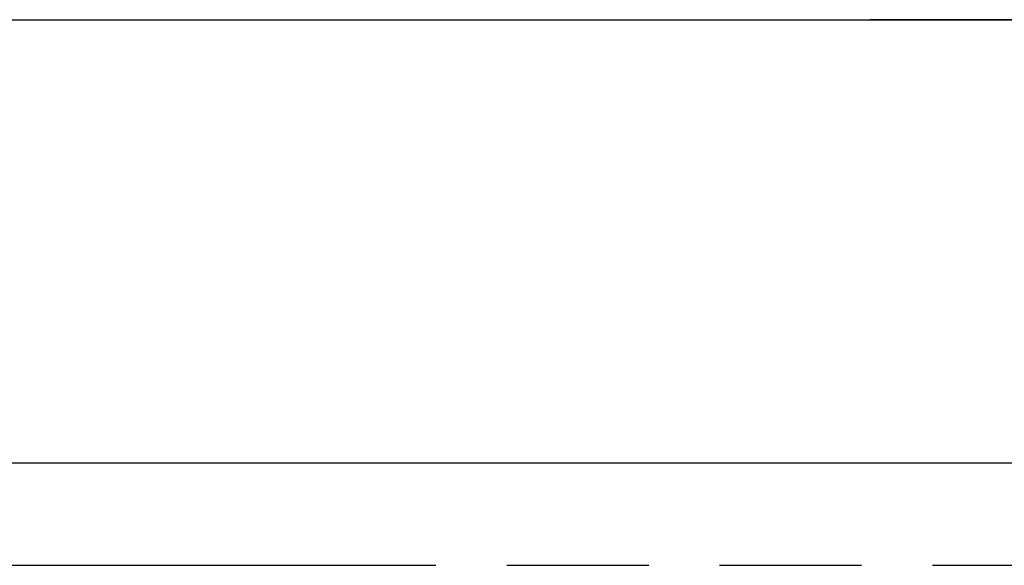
# Model space of a CAD drawing. Extents: x 0 to 2970, y 0 to 2100.
# Tile 3 of 16: x 951 to 1065, y 210 to 273. Entities that reach past the tile are written whole.
import ezdxf

# ---------------------------------------------------------------- set-up
doc = ezdxf.new("R2010")
doc.units = 0
doc.header["$LTSCALE"] = 163.35
doc.linetypes.add('PHANTOM', pattern=[0.8, 0.45, -0.05, 0.1, -0.05, 0.1, -0.05])
doc.layers.add('CRV_Z', color=7, linetype='CONTINUOUS')
doc.layers.add('DTM_CRV', color=7, linetype='CONTINUOUS')

msp = doc.modelspace()

# ---------------------------------------------------------------- linework, layer by layer
at = {"layer": 'CRV_Z', "color": 40, "linetype": 'CONTINUOUS'}
msp.add_line((533.6329, 221.7189), (1733.6329, 221.7189), dxfattribs=at)
at = {"layer": 'CRV_Z', "color": 2, "linetype": 'PHANTOM'}
msp.add_line((533.6329, 209.9189), (1733.6329, 209.9189), dxfattribs=at)
at = {"layer": 'DTM_CRV', "color": 40, "linetype": 'CONTINUOUS'}
msp.add_line((1213.1329, 272.7189), (1054.1329, 272.7189), dxfattribs=at)
at = {"layer": 'DTM_CRV', "color": 2, "linetype": 'CONTINUOUS'}
msp.add_open_spline([(665.3163, 272.7189, 513.0555), (669.4884, 272.7189, 516.422), (675.7466, 272.7189, 521.4718), (684.0909, 272.7189, 528.2048), (690.3491, 272.7189, 533.2545), (695.5643, 272.7189, 537.4626), (699.7364, 272.7189, 540.8291), (702.8656, 272.7189, 543.354), (705.9947, 272.7189, 545.8789), (709.1238, 272.7189, 548.4037), (711.7314, 272.7189, 550.5078), (713.8174, 272.7189, 552.191), (715.382, 272.7189, 553.4535), (716.9465, 272.7189, 554.7159), (718.2503, 272.7189, 555.7679), (719.2934, 272.7189, 556.6096), (720.0757, 272.7189, 557.2408), (720.7276, 272.7189, 557.7668), (721.2491, 272.7189, 558.1876), (721.575, 272.7189, 558.4506), (721.8358, 272.7189, 558.661), (722.0314, 272.7189, 558.8188), (722.1943, 272.7189, 558.9504), (722.3248, 272.7189, 559.0554), (722.406, 272.7189, 559.1216), (722.4717, 272.7189, 559.1734), (722.5349, 272.7189, 559.2291), (722.6315, 272.7189, 559.2713), (722.7433, 272.7189, 559.3283), (722.8937, 272.7189, 559.4021), (723.0813, 272.7189, 559.4951), (723.3818, 272.7189, 559.6434), (723.7572, 272.7189, 559.8291), (724.358, 272.7189, 560.1259), (725.1089, 272.7189, 560.4971), (726.01, 272.7189, 560.9425), (726.9112, 272.7189, 561.3878), (727.8123, 272.7189, 561.8332), (729.0138, 272.7189, 562.427), (730.5157, 272.7189, 563.1693), (732.9187, 272.7189, 564.3569), (735.9225, 272.7189, 565.8415), (739.527, 272.7189, 567.623), (744.3331, 272.7189, 569.9983), (750.3406, 272.7189, 572.9674), (756.3482, 272.7189, 575.9365), (761.1542, 272.7189, 578.3118), (764.7588, 272.7189, 580.0933), (768.3633, 272.7189, 581.8747), (771.9678, 272.7189, 583.6562), (774.9716, 272.7189, 585.1408), (777.3746, 272.7189, 586.3284), (779.1769, 272.7189, 587.2192), (780.9792, 272.7189, 588.1099), (782.4811, 272.7189, 588.8522), (783.6826, 272.7189, 589.446), (784.5837, 272.7189, 589.8914), (785.4848, 272.7189, 590.3367), (786.2358, 272.7189, 590.7079), (786.8365, 272.7189, 591.0048), (787.2871, 272.7189, 591.2275), (787.6626, 272.7189, 591.4131), (787.963, 272.7189, 591.5615), (788.1506, 272.7189, 591.6544), (788.2822, 272.7189, 591.7191), (788.3571, 272.7189, 591.7566), (788.4045, 272.7189, 591.7787), (788.441, 272.7189, 591.7996), (788.4828, 272.7189, 591.8087), (788.5549, 272.7189, 591.8267), (788.6998, 272.7189, 591.8614), (788.9065, 272.7189, 591.9116), (789.1546, 272.7189, 591.9716), (789.4027, 272.7189, 592.0316), (789.7335, 272.7189, 592.1116), (790.3124, 272.7189, 592.2517), (791.1395, 272.7189, 592.4518), (792.4627, 272.7189, 592.7719), (794.1168, 272.7189, 593.1721), (796.1017, 272.7189, 593.6523), (798.0866, 272.7189, 594.1325), (800.0715, 272.7189, 594.6127), (802.718, 272.7189, 595.2529), (806.0261, 272.7189, 596.0532), (811.3192, 272.7189, 597.3338), (817.9354, 272.7189, 598.9344), (824.5517, 272.7189, 600.5351), (829.8448, 272.7189, 601.8156), (833.8145, 272.7189, 602.776), (837.7843, 272.7189, 603.7363), (841.7541, 272.7189, 604.6967), (845.7238, 272.7189, 605.6571), (849.032, 272.7189, 606.4575), (851.6785, 272.7189, 607.0977), (853.6634, 272.7189, 607.5779), (855.6483, 272.7189, 608.0581), (857.3023, 272.7189, 608.4583), (858.4602, 272.7189, 608.7384), (859.1218, 272.7189, 608.8984), (859.618, 272.7189, 609.0185), (860.0316, 272.7189, 609.1185), (860.3624, 272.7189, 609.1986), (860.6105, 272.7189, 609.2586), (860.7966, 272.7189, 609.3035), (860.9206, 272.7189, 609.3337), (860.9827, 272.7189, 609.3483), (861.0446, 272.7189, 609.3649), (861.1287, 272.7189, 609.3611), (861.2332, 272.7189, 609.3652), (861.4008, 272.7189, 609.3669), (861.6101, 272.7189, 609.3706), (861.8614, 272.7189, 609.3744), (862.1964, 272.7189, 609.3797), (862.6152, 272.7189, 609.3863), (863.1177, 272.7189, 609.3942), (863.7878, 272.7189, 609.4047), (864.6253, 272.7189, 609.4179), (865.6304, 272.7189, 609.4337), (866.6354, 272.7189, 609.4494), (867.9755, 272.7189, 609.4705), (869.6506, 272.7189, 609.4968), (871.6607, 272.7189, 609.5284), (873.6709, 272.7189, 609.56), (875.681, 272.7189, 609.5915), (878.3611, 272.7189, 609.6337), (881.7113, 272.7189, 609.6863), (885.7316, 272.7189, 609.7494), (891.0919, 272.7189, 609.8336), (897.7923, 272.7189, 609.9389), (904.4927, 272.7189, 610.0442), (909.853, 272.7189, 610.1284), (913.8732, 272.7189, 610.1915), (917.2234, 272.7189, 610.2441), (919.9036, 272.7189, 610.2863), (921.9137, 272.7189, 610.3178), (923.9238, 272.7189, 610.3494), (925.9339, 272.7189, 610.381), (927.609, 272.7189, 610.4073), (928.9491, 272.7189, 610.4284), (929.9542, 272.7189, 610.4441), (930.9592, 272.7189, 610.4599), (931.7968, 272.7189, 610.4731), (932.4668, 272.7189, 610.4836), (932.9694, 272.7189, 610.4915), (933.3881, 272.7189, 610.4981), (933.7231, 272.7189, 610.5033), (933.9744, 272.7189, 610.5074), (934.1838, 272.7189, 610.5102), (934.3514, 272.7189, 610.5138), (934.4558, 272.7189, 610.513), (934.5401, 272.7189, 610.5193), (934.6014, 272.7189, 610.5051), (934.663, 272.7189, 610.4927), (934.786, 272.7189, 610.4671), (934.9706, 272.7189, 610.429), (935.2167, 272.7189, 610.378), (935.5448, 272.7189, 610.3101), (935.9549, 272.7189, 610.2251), (936.447, 272.7189, 610.1232), (937.1032, 272.7189, 609.9873), (938.2516, 272.7189, 609.7495), (939.8921, 272.7189, 609.4098), (941.8607, 272.7189, 609.0021), (943.8293, 272.7189, 608.5944), (946.4541, 272.7189, 608.0508), (949.7351, 272.7189, 607.3714), (953.6723, 272.7189, 606.556), (957.6094, 272.7189, 605.7407), (961.5466, 272.7189, 604.9253), (965.4838, 272.7189, 604.11), (970.7334, 272.7189, 603.0228), (977.2954, 272.7189, 601.6639), (983.8574, 272.7189, 600.305), (989.107, 272.7189, 599.2178), (992.388, 272.7189, 598.5384), (995.0128, 272.7189, 597.9948), (996.9814, 272.7189, 597.5871), (998.95, 272.7189, 597.1795), (1000.9186, 272.7189, 596.7718), (1002.5591, 272.7189, 596.4321), (1003.8715, 272.7189, 596.1603), (1004.6917, 272.7189, 595.9904), (1005.2659, 272.7189, 595.8715), (1005.594, 272.7189, 595.8036), (1005.8401, 272.7189, 595.7526), (1006.0862, 272.7189, 595.7017), (1006.2912, 272.7189, 595.659), (1006.4348, 272.7189, 595.6297), (1006.5064, 272.7189, 595.6142), (1006.5477, 272.7189, 595.6067), (1006.5858, 272.7189, 595.5866), (1006.6345, 272.7189, 595.5659), (1006.7119, 272.7189, 595.5302), (1006.8476, 272.7189, 595.469), (1007.0413, 272.7189, 595.381), (1007.3513, 272.7189, 595.2404), (1007.7387, 272.7189, 595.0647), (1008.2036, 272.7189, 594.8538), (1008.8236, 272.7189, 594.5726), (1009.5984, 272.7189, 594.221), (1010.5283, 272.7189, 593.7992), (1011.4582, 272.7189, 593.3774), (1012.698, 272.7189, 592.815), (1014.2478, 272.7189, 592.112), (1016.1076, 272.7189, 591.2684), (1017.9673, 272.7189, 590.4248), (1020.447, 272.7189, 589.2999), (1023.5466, 272.7189, 587.8939), (1027.2661, 272.7189, 586.2067), (1030.9856, 272.7189, 584.5194), (1034.7051, 272.7189, 582.8322), (1039.6644, 272.7189, 580.5825), (1045.8635, 272.7189, 577.7705), (1052.0627, 272.7189, 574.9584), (1057.022, 272.7189, 572.7088), (1060.7415, 272.7189, 571.0215), (1063.8411, 272.7189, 569.6155), (1066.3208, 272.7189, 568.4907), (1067.8706, 272.7189, 567.7876), (1069.1104, 272.7189, 567.2252), (1070.0403, 272.7189, 566.8034), (1070.9702, 272.7189, 566.3816), (1071.9, 272.7189, 565.9598), (1072.6749, 272.7189, 565.6083), (1073.2948, 272.7189, 565.3271), (1073.6823, 272.7189, 565.1513), (1073.9923, 272.7189, 565.0108), (1074.1859, 272.7189, 564.9227), (1074.3411, 272.7189, 564.8528), (1074.4565, 272.7189, 564.7987), (1074.5561, 272.7189, 564.7591), (1074.6214, 272.7189, 564.705), (1074.6892, 272.7189, 564.6547), (1074.7731, 272.7189, 564.5906), (1074.9078, 272.7189, 564.4888), (1075.076, 272.7189, 564.3612), (1075.278, 272.7189, 564.2082), (1075.5472, 272.7189, 564.0042), (1075.8837, 272.7189, 563.7492), (1076.4222, 272.7189, 563.3412), (1077.0952, 272.7189, 562.8312), (1077.9029, 272.7189, 562.2193), (1078.9798, 272.7189, 561.4033), (1080.326, 272.7189, 560.3833), (1081.9413, 272.7189, 559.1593), (1083.5567, 272.7189, 557.9354), (1085.7105, 272.7189, 556.3034), (1088.4028, 272.7189, 554.2635), (1091.6335, 272.7189, 551.8155), (1094.8642, 272.7189, 549.3676), (1098.095, 272.7189, 546.9197), (1102.4026, 272.7189, 543.6558), (1107.7871, 272.7189, 539.5759), (1114.2486, 272.7189, 534.68), (1120.71, 272.7189, 529.7841), (1127.1715, 272.7189, 524.8882), (1131.4791, 272.7189, 521.6243), (1133.6329, 272.7189, 519.9924)], degree=3, knots=[0, 0, 0, 0, 0.03125, 0.046875, 0.0625, 0.078125, 0.0859375, 0.09375, 0.1015625, 0.109375, 0.1171875, 0.12109375, 0.125, 0.12890625, 0.1328125, 0.13476562, 0.13671875, 0.13867188, 0.13964844, 0.140625, 0.14111328, 0.14160156, 0.14208984, 0.14233398, 0.14257812, 0.1427002, 0.14282227, 0.14306641, 0.14331055, 0.14355469, 0.14404297, 0.14453125, 0.14550781, 0.14648438, 0.1484375, 0.15039062, 0.15234375, 0.15429688, 0.15625, 0.16015625, 0.1640625, 0.171875, 0.1796875, 0.1875, 0.203125, 0.21875, 0.2265625, 0.234375, 0.2421875, 0.25, 0.2578125, 0.26171875, 0.265625, 0.26953125, 0.2734375, 0.27539062, 0.27734375, 0.27929688, 0.28125, 0.28222656, 0.28320312, 0.28417969, 0.28466797, 0.28515625, 0.28540039, 0.28552246, 0.28564453, 0.28570557, 0.2857666, 0.28588867, 0.28613281, 0.28662109, 0.28710938, 0.28759766, 0.28808594, 0.2890625, 0.29101562, 0.29296875, 0.296875, 0.30078125, 0.3046875, 0.30859375, 0.3125, 0.3203125, 0.328125, 0.34375, 0.359375, 0.3671875, 0.375, 0.3828125, 0.390625, 0.3984375, 0.40625, 0.41015625, 0.4140625, 0.41796875, 0.421875, 0.42382812, 0.42480469, 0.42578125, 0.42675781, 0.42724609, 0.42773438, 0.42822266, 0.42834473, 0.4284668, 0.42858887, 0.42871094, 0.42895508, 0.42919922, 0.4296875, 0.43017578, 0.43066406, 0.43164062, 0.43261719, 0.43359375, 0.43554688, 0.4375, 0.43945312, 0.44140625, 0.4453125, 0.44921875, 0.453125, 0.45703125, 0.4609375, 0.46875, 0.4765625, 0.484375, 0.5, 0.515625, 0.5234375, 0.53125, 0.5390625, 0.54296875, 0.546875, 0.55078125, 0.5546875, 0.55859375, 0.56054688, 0.5625, 0.56445312, 0.56640625, 0.56738281, 0.56835938, 0.56933594, 0.56982422, 0.5703125, 0.57080078, 0.57104492, 0.57128906, 0.57141113, 0.5715332, 0.57165527, 0.57177734, 0.57226562, 0.57275391, 0.57324219, 0.57421875, 0.57519531, 0.57617188, 0.578125, 0.58203125, 0.5859375, 0.58984375, 0.59375, 0.6015625, 0.609375, 0.6171875, 0.625, 0.6328125, 0.640625, 0.65625, 0.671875, 0.6796875, 0.6875, 0.69140625, 0.6953125, 0.69921875, 0.703125, 0.70703125, 0.70898438, 0.7109375, 0.71191406, 0.71240234, 0.71289062, 0.71337891, 0.71386719, 0.71411133, 0.7142334, 0.71429443, 0.71435547, 0.71447754, 0.71459961, 0.71484375, 0.71533203, 0.71582031, 0.71679688, 0.71777344, 0.71875, 0.72070312, 0.72265625, 0.72460938, 0.7265625, 0.73046875, 0.734375, 0.73828125, 0.7421875, 0.75, 0.7578125, 0.765625, 0.7734375, 0.78125, 0.796875, 0.8125, 0.8203125, 0.828125, 0.8359375, 0.83984375, 0.84375, 0.84570312, 0.84765625, 0.84960938, 0.8515625, 0.85351562, 0.85449219, 0.85546875, 0.85595703, 0.85644531, 0.85668945, 0.85693359, 0.85717773, 0.8572998, 0.85742188, 0.85766602, 0.85791016, 0.85839844, 0.85888672, 0.859375, 0.86035156, 0.86132812, 0.86328125, 0.86523438, 0.8671875, 0.87109375, 0.875, 0.87890625, 0.8828125, 0.890625, 0.8984375, 0.90625, 0.9140625, 0.921875, 0.9375, 0.953125, 0.96875, 0.984375, 1, 1, 1, 1], dxfattribs=at)
at = {"layer": 'DTM_CRV', "color": 40, "linetype": 'CONTINUOUS'}
for points, knots in [([(1054.1329, 272.7189, -12.0031), (1054.052, 272.7189, -11.9951), (1053.8902, 272.7189, -11.9792), (1053.6473, 272.7189, -11.9556), (1053.4451, 272.7189, -11.9352), (1053.3033, 272.7189, -11.9222), (1053.2226, 272.7189, -11.9129), (1053.1611, 272.7189, -11.9112), (1053.1036, 272.7189, -11.8893), (1053.0254, 272.7189, -11.8672), (1052.8894, 272.7189, -11.8252), (1052.6946, 272.7189, -11.7671), (1052.5002, 272.7189, -11.7077), (1052.3636, 272.7189, -11.6674), (1052.2863, 272.7189, -11.6426), (1052.2263, 272.7189, -11.629), (1052.1741, 272.7189, -11.5963), (1052.1017, 272.7189, -11.5595), (1051.9764, 272.7189, -11.4918), (1051.7967, 272.7189, -11.397), (1051.6175, 272.7189, -11.3009), (1051.4914, 272.7189, -11.2349), (1051.4203, 272.7189, -11.1955), (1051.3643, 272.7189, -11.1707), (1051.3184, 272.7189, -11.1275), (1051.2536, 272.7189, -11.0764), (1051.142, 272.7189, -10.9838), (1050.9815, 272.7189, -10.8533), (1050.8219, 272.7189, -10.7218), (1050.7091, 272.7189, -10.6307), (1050.6461, 272.7189, -10.5773), (1050.5947, 272.7189, -10.5408), (1050.5594, 272.7189, -10.4909), (1050.5067, 272.7189, -10.429), (1050.4171, 272.7189, -10.3184), (1050.2875, 272.7189, -10.1617), (1050.159, 272.7189, -10.0043), (1050.0679, 272.7189, -9.8948), (1050.0175, 272.7189, -9.8312), (1049.9752, 272.7189, -9.7864), (1049.9499, 272.7189, -9.7303), (1049.9103, 272.7189, -9.6594), (1049.8438, 272.7189, -9.5335), (1049.7472, 272.7189, -9.3547), (1049.6517, 272.7189, -9.1752), (1049.5837, 272.7189, -9.0501), (1049.5465, 272.7189, -8.9779), (1049.5137, 272.7189, -8.9259), (1049.4999, 272.7189, -8.8659), (1049.4748, 272.7189, -8.7886), (1049.434, 272.7189, -8.6522), (1049.374, 272.7189, -8.458), (1049.3152, 272.7189, -8.2634), (1049.2727, 272.7189, -8.1276), (1049.2503, 272.7189, -8.0494), (1049.2282, 272.7189, -7.9923), (1049.2263, 272.7189, -7.9293), (1049.2167, 272.7189, -7.8474), (1049.2032, 272.7189, -7.703), (1049.1821, 272.7189, -7.4972), (1049.1576, 272.7189, -7.2501), (1049.1412, 272.7189, -7.0854), (1049.1329, 272.7189, -7.0031)], [0, 0, 0, 0, 0.03125, 0.0625, 0.09375, 0.109375, 0.1171875, 0.125, 0.1328125, 0.140625, 0.15625, 0.1875, 0.21875, 0.234375, 0.2421875, 0.25, 0.2578125, 0.265625, 0.28125, 0.3125, 0.34375, 0.359375, 0.3671875, 0.375, 0.3828125, 0.390625, 0.40625, 0.4375, 0.46875, 0.484375, 0.4921875, 0.5, 0.5078125, 0.515625, 0.53125, 0.5625, 0.59375, 0.609375, 0.6171875, 0.625, 0.6328125, 0.640625, 0.65625, 0.6875, 0.71875, 0.734375, 0.7421875, 0.75, 0.7578125, 0.765625, 0.78125, 0.8125, 0.84375, 0.859375, 0.8671875, 0.875, 0.8828125, 0.890625, 0.90625, 0.9375, 0.96875, 1, 1, 1, 1]), ([(1049.1329, 272.7189, 177.9969), (1049.1409, 272.7189, 178.0779), (1049.1568, 272.7189, 178.2397), (1049.1804, 272.7189, 178.4826), (1049.2008, 272.7189, 178.6848), (1049.2138, 272.7189, 178.8266), (1049.2231, 272.7189, 178.9072), (1049.2248, 272.7189, 178.9688), (1049.2467, 272.7189, 179.0263), (1049.2688, 272.7189, 179.1044), (1049.3108, 272.7189, 179.2405), (1049.3689, 272.7189, 179.4353), (1049.4283, 272.7189, 179.6297), (1049.4686, 272.7189, 179.7663), (1049.4934, 272.7189, 179.8436), (1049.507, 272.7189, 179.9036), (1049.5397, 272.7189, 179.9558), (1049.5765, 272.7189, 180.0281), (1049.6442, 272.7189, 180.1534), (1049.739, 272.7189, 180.3332), (1049.8351, 272.7189, 180.5124), (1049.9011, 272.7189, 180.6385), (1049.9405, 272.7189, 180.7096), (1049.9653, 272.7189, 180.7656), (1050.0085, 272.7189, 180.8115), (1050.0596, 272.7189, 180.8762), (1050.1522, 272.7189, 180.9879), (1050.2827, 272.7189, 181.1483), (1050.4142, 272.7189, 181.308), (1050.5053, 272.7189, 181.4208), (1050.5587, 272.7189, 181.4837), (1050.5952, 272.7189, 181.5352), (1050.6451, 272.7189, 181.5705), (1050.707, 272.7189, 181.6232), (1050.8176, 272.7189, 181.7128), (1050.9743, 272.7189, 181.8424), (1051.1317, 272.7189, 181.9709), (1051.2412, 272.7189, 182.062), (1051.3048, 272.7189, 182.1124), (1051.3496, 272.7189, 182.1547), (1051.4057, 272.7189, 182.1799), (1051.4766, 272.7189, 182.2195), (1051.6025, 272.7189, 182.286), (1051.7813, 272.7189, 182.3827), (1051.9608, 272.7189, 182.4781), (1052.0859, 272.7189, 182.5462), (1052.1581, 272.7189, 182.5833), (1052.2101, 272.7189, 182.6162), (1052.2701, 272.7189, 182.63), (1052.3474, 272.7189, 182.6551), (1052.4838, 272.7189, 182.6959), (1052.678, 272.7189, 182.7559), (1052.8726, 272.7189, 182.8147), (1053.0084, 272.7189, 182.8572), (1053.0866, 272.7189, 182.8796), (1053.1437, 272.7189, 182.9017), (1053.2067, 272.7189, 182.9036), (1053.2886, 272.7189, 182.9132), (1053.433, 272.7189, 182.9267), (1053.6388, 272.7189, 182.9477), (1053.8859, 272.7189, 182.9722), (1054.0506, 272.7189, 182.9887), (1054.1329, 272.7189, 182.9969)], [0, 0, 0, 0, 0.03125, 0.0625, 0.09375, 0.109375, 0.1171875, 0.125, 0.1328125, 0.140625, 0.15625, 0.1875, 0.21875, 0.234375, 0.2421875, 0.25, 0.2578125, 0.265625, 0.28125, 0.3125, 0.34375, 0.359375, 0.3671875, 0.375, 0.3828125, 0.390625, 0.40625, 0.4375, 0.46875, 0.484375, 0.4921875, 0.5, 0.5078125, 0.515625, 0.53125, 0.5625, 0.59375, 0.609375, 0.6171875, 0.625, 0.6328125, 0.640625, 0.65625, 0.6875, 0.71875, 0.734375, 0.7421875, 0.75, 0.7578125, 0.765625, 0.78125, 0.8125, 0.84375, 0.859375, 0.8671875, 0.875, 0.8828125, 0.890625, 0.90625, 0.9375, 0.96875, 1, 1, 1, 1]), ([(1058.6329, 272.7189, -2.0031), (1058.552, 272.7189, -1.9951), (1058.3902, 272.7189, -1.9792), (1058.1473, 272.7189, -1.9556), (1057.9451, 272.7189, -1.9352), (1057.8033, 272.7189, -1.9222), (1057.7226, 272.7189, -1.9129), (1057.6611, 272.7189, -1.9112), (1057.6036, 272.7189, -1.8893), (1057.5254, 272.7189, -1.8672), (1057.3894, 272.7189, -1.8252), (1057.1946, 272.7189, -1.7671), (1057.0002, 272.7189, -1.7077), (1056.8636, 272.7189, -1.6674), (1056.7863, 272.7189, -1.6426), (1056.7263, 272.7189, -1.629), (1056.6741, 272.7189, -1.5963), (1056.6017, 272.7189, -1.5595), (1056.4764, 272.7189, -1.4918), (1056.2967, 272.7189, -1.397), (1056.1175, 272.7189, -1.3009), (1055.9914, 272.7189, -1.2349), (1055.9203, 272.7189, -1.1955), (1055.8643, 272.7189, -1.1707), (1055.8184, 272.7189, -1.1275), (1055.7536, 272.7189, -1.0764), (1055.642, 272.7189, -0.9838), (1055.4815, 272.7189, -0.8533), (1055.3219, 272.7189, -0.7218), (1055.2091, 272.7189, -0.6307), (1055.1461, 272.7189, -0.5773), (1055.0947, 272.7189, -0.5408), (1055.0594, 272.7189, -0.4909), (1055.0067, 272.7189, -0.429), (1054.9171, 272.7189, -0.3184), (1054.7875, 272.7189, -0.1617), (1054.659, 272.7189, -0.0043), (1054.5679, 272.7189, 0.1052), (1054.5175, 272.7189, 0.1688), (1054.4752, 272.7189, 0.2136), (1054.4499, 272.7189, 0.2697), (1054.4103, 272.7189, 0.3406), (1054.3438, 272.7189, 0.4665), (1054.2472, 272.7189, 0.6453), (1054.1517, 272.7189, 0.8248), (1054.0837, 272.7189, 0.9499), (1054.0465, 272.7189, 1.0221), (1054.0137, 272.7189, 1.0741), (1053.9999, 272.7189, 1.1341), (1053.9748, 272.7189, 1.2114), (1053.934, 272.7189, 1.3478), (1053.874, 272.7189, 1.542), (1053.8152, 272.7189, 1.7366), (1053.7727, 272.7189, 1.8724), (1053.7503, 272.7189, 1.9506), (1053.7282, 272.7189, 2.0077), (1053.7263, 272.7189, 2.0707), (1053.7167, 272.7189, 2.1526), (1053.7032, 272.7189, 2.297), (1053.682, 272.7189, 2.5028), (1053.6621, 272.7189, 2.7087), (1053.6468, 272.7189, 2.8529), (1053.64, 272.7189, 2.9351), (1053.6295, 272.7189, 2.9972), (1053.6398, 272.7189, 3.0576), (1053.6463, 272.7189, 3.1386), (1053.6611, 272.7189, 3.2802), (1053.6803, 272.7189, 3.4826), (1053.7008, 272.7189, 3.6848), (1053.7138, 272.7189, 3.8266), (1053.7231, 272.7189, 3.9072), (1053.7248, 272.7189, 3.9688), (1053.7467, 272.7189, 4.0263), (1053.7688, 272.7189, 4.1044), (1053.8108, 272.7189, 4.2405), (1053.8689, 272.7189, 4.4353), (1053.9283, 272.7189, 4.6297), (1053.9686, 272.7189, 4.7663), (1053.9934, 272.7189, 4.8436), (1054.007, 272.7189, 4.9036), (1054.0397, 272.7189, 4.9558), (1054.0765, 272.7189, 5.0281), (1054.1442, 272.7189, 5.1534), (1054.239, 272.7189, 5.3332), (1054.3351, 272.7189, 5.5124), (1054.4011, 272.7189, 5.6385), (1054.4405, 272.7189, 5.7096), (1054.4653, 272.7189, 5.7656), (1054.5085, 272.7189, 5.8115), (1054.5596, 272.7189, 5.8762), (1054.6522, 272.7189, 5.9879), (1054.7827, 272.7189, 6.1483), (1054.9142, 272.7189, 6.308), (1055.0053, 272.7189, 6.4208), (1055.0587, 272.7189, 6.4837), (1055.0952, 272.7189, 6.5352), (1055.1451, 272.7189, 6.5705), (1055.207, 272.7189, 6.6232), (1055.3176, 272.7189, 6.7128), (1055.4743, 272.7189, 6.8424), (1055.6317, 272.7189, 6.9709), (1055.7412, 272.7189, 7.062), (1055.8048, 272.7189, 7.1124), (1055.8496, 272.7189, 7.1547), (1055.9057, 272.7189, 7.1799), (1055.9766, 272.7189, 7.2195), (1056.1025, 272.7189, 7.286), (1056.2813, 272.7189, 7.3827), (1056.4608, 272.7189, 7.4781), (1056.5859, 272.7189, 7.5462), (1056.6581, 272.7189, 7.5833), (1056.7101, 272.7189, 7.6162), (1056.7701, 272.7189, 7.63), (1056.8474, 272.7189, 7.6551), (1056.9838, 272.7189, 7.6959), (1057.178, 272.7189, 7.7559), (1057.3726, 272.7189, 7.8147), (1057.5084, 272.7189, 7.8572), (1057.5866, 272.7189, 7.8796), (1057.6437, 272.7189, 7.9017), (1057.7067, 272.7189, 7.9036), (1057.7886, 272.7189, 7.9132), (1057.933, 272.7189, 7.9267), (1058.1388, 272.7189, 7.9477), (1058.3859, 272.7189, 7.9722), (1058.5506, 272.7189, 7.9887), (1058.6329, 272.7189, 7.9969)], [0, 0, 0, 0, 0.015625, 0.03125, 0.046875, 0.0546875, 0.05859375, 0.0625, 0.06640625, 0.0703125, 0.078125, 0.09375, 0.109375, 0.1171875, 0.12109375, 0.125, 0.12890625, 0.1328125, 0.140625, 0.15625, 0.171875, 0.1796875, 0.18359375, 0.1875, 0.19140625, 0.1953125, 0.203125, 0.21875, 0.234375, 0.2421875, 0.24609375, 0.25, 0.25390625, 0.2578125, 0.265625, 0.28125, 0.296875, 0.3046875, 0.30859375, 0.3125, 0.31640625, 0.3203125, 0.328125, 0.34375, 0.359375, 0.3671875, 0.37109375, 0.375, 0.37890625, 0.3828125, 0.390625, 0.40625, 0.421875, 0.4296875, 0.43359375, 0.4375, 0.44140625, 0.4453125, 0.453125, 0.46875, 0.484375, 0.4921875, 0.49609375, 0.5, 0.50390625, 0.5078125, 0.515625, 0.53125, 0.546875, 0.5546875, 0.55859375, 0.5625, 0.56640625, 0.5703125, 0.578125, 0.59375, 0.609375, 0.6171875, 0.62109375, 0.625, 0.62890625, 0.6328125, 0.640625, 0.65625, 0.671875, 0.6796875, 0.68359375, 0.6875, 0.69140625, 0.6953125, 0.703125, 0.71875, 0.734375, 0.7421875, 0.74609375, 0.75, 0.75390625, 0.7578125, 0.765625, 0.78125, 0.796875, 0.8046875, 0.80859375, 0.8125, 0.81640625, 0.8203125, 0.828125, 0.84375, 0.859375, 0.8671875, 0.87109375, 0.875, 0.87890625, 0.8828125, 0.890625, 0.90625, 0.921875, 0.9296875, 0.93359375, 0.9375, 0.94140625, 0.9453125, 0.953125, 0.96875, 0.984375, 1, 1, 1, 1]), ([(1058.6329, 272.7189, 147.9969), (1058.552, 272.7189, 148.0049), (1058.3902, 272.7189, 148.0208), (1058.1473, 272.7189, 148.0444), (1057.9451, 272.7189, 148.0648), (1057.8033, 272.7189, 148.0778), (1057.7226, 272.7189, 148.0871), (1057.6611, 272.7189, 148.0888), (1057.6036, 272.7189, 148.1107), (1057.5254, 272.7189, 148.1328), (1057.3894, 272.7189, 148.1748), (1057.1946, 272.7189, 148.2329), (1057.0002, 272.7189, 148.2923), (1056.8636, 272.7189, 148.3326), (1056.7863, 272.7189, 148.3574), (1056.7263, 272.7189, 148.371), (1056.6741, 272.7189, 148.4037), (1056.6017, 272.7189, 148.4405), (1056.4764, 272.7189, 148.5082), (1056.2967, 272.7189, 148.603), (1056.1175, 272.7189, 148.6991), (1055.9914, 272.7189, 148.7651), (1055.9203, 272.7189, 148.8045), (1055.8643, 272.7189, 148.8293), (1055.8184, 272.7189, 148.8725), (1055.7536, 272.7189, 148.9236), (1055.642, 272.7189, 149.0162), (1055.4815, 272.7189, 149.1467), (1055.3219, 272.7189, 149.2782), (1055.2091, 272.7189, 149.3693), (1055.1461, 272.7189, 149.4227), (1055.0947, 272.7189, 149.4592), (1055.0594, 272.7189, 149.5091), (1055.0067, 272.7189, 149.571), (1054.9171, 272.7189, 149.6816), (1054.7875, 272.7189, 149.8383), (1054.659, 272.7189, 149.9957), (1054.5679, 272.7189, 150.1052), (1054.5175, 272.7189, 150.1688), (1054.4752, 272.7189, 150.2136), (1054.4499, 272.7189, 150.2697), (1054.4103, 272.7189, 150.3406), (1054.3438, 272.7189, 150.4665), (1054.2472, 272.7189, 150.6453), (1054.1517, 272.7189, 150.8248), (1054.0837, 272.7189, 150.9499), (1054.0465, 272.7189, 151.0221), (1054.0137, 272.7189, 151.0741), (1053.9999, 272.7189, 151.1341), (1053.9748, 272.7189, 151.2114), (1053.934, 272.7189, 151.3478), (1053.874, 272.7189, 151.542), (1053.8152, 272.7189, 151.7366), (1053.7727, 272.7189, 151.8724), (1053.7503, 272.7189, 151.9506), (1053.7282, 272.7189, 152.0077), (1053.7263, 272.7189, 152.0707), (1053.7167, 272.7189, 152.1526), (1053.7032, 272.7189, 152.297), (1053.682, 272.7189, 152.5028), (1053.6621, 272.7189, 152.7087), (1053.6468, 272.7189, 152.8529), (1053.64, 272.7189, 152.9351), (1053.6295, 272.7189, 152.9972), (1053.6398, 272.7189, 153.0576), (1053.6463, 272.7189, 153.1386), (1053.6611, 272.7189, 153.2802), (1053.6803, 272.7189, 153.4826), (1053.7008, 272.7189, 153.6848), (1053.7138, 272.7189, 153.8266), (1053.7231, 272.7189, 153.9072), (1053.7248, 272.7189, 153.9688), (1053.7467, 272.7189, 154.0263), (1053.7688, 272.7189, 154.1044), (1053.8108, 272.7189, 154.2405), (1053.8689, 272.7189, 154.4353), (1053.9283, 272.7189, 154.6297), (1053.9686, 272.7189, 154.7663), (1053.9934, 272.7189, 154.8436), (1054.007, 272.7189, 154.9036), (1054.0397, 272.7189, 154.9558), (1054.0765, 272.7189, 155.0281), (1054.1442, 272.7189, 155.1534), (1054.239, 272.7189, 155.3332), (1054.3351, 272.7189, 155.5124), (1054.4011, 272.7189, 155.6385), (1054.4405, 272.7189, 155.7096), (1054.4653, 272.7189, 155.7656), (1054.5085, 272.7189, 155.8115), (1054.5596, 272.7189, 155.8762), (1054.6522, 272.7189, 155.9879), (1054.7827, 272.7189, 156.1483), (1054.9142, 272.7189, 156.308), (1055.0053, 272.7189, 156.4208), (1055.0587, 272.7189, 156.4837), (1055.0952, 272.7189, 156.5352), (1055.1451, 272.7189, 156.5705), (1055.207, 272.7189, 156.6232), (1055.3176, 272.7189, 156.7128), (1055.4743, 272.7189, 156.8424), (1055.6317, 272.7189, 156.9709), (1055.7412, 272.7189, 157.062), (1055.8048, 272.7189, 157.1124), (1055.8496, 272.7189, 157.1547), (1055.9057, 272.7189, 157.1799), (1055.9766, 272.7189, 157.2195), (1056.1025, 272.7189, 157.286), (1056.2813, 272.7189, 157.3827), (1056.4608, 272.7189, 157.4781), (1056.5859, 272.7189, 157.5462), (1056.6581, 272.7189, 157.5833), (1056.7101, 272.7189, 157.6162), (1056.7701, 272.7189, 157.63), (1056.8474, 272.7189, 157.6551), (1056.9838, 272.7189, 157.6959), (1057.178, 272.7189, 157.7559), (1057.3726, 272.7189, 157.8147), (1057.5084, 272.7189, 157.8572), (1057.5866, 272.7189, 157.8796), (1057.6437, 272.7189, 157.9017), (1057.7067, 272.7189, 157.9036), (1057.7886, 272.7189, 157.9132), (1057.933, 272.7189, 157.9267), (1058.1388, 272.7189, 157.9477), (1058.3859, 272.7189, 157.9722), (1058.5506, 272.7189, 157.9887), (1058.6329, 272.7189, 157.9969)], [0, 0, 0, 0, 0.015625, 0.03125, 0.046875, 0.0546875, 0.05859375, 0.0625, 0.06640625, 0.0703125, 0.078125, 0.09375, 0.109375, 0.1171875, 0.12109375, 0.125, 0.12890625, 0.1328125, 0.140625, 0.15625, 0.171875, 0.1796875, 0.18359375, 0.1875, 0.19140625, 0.1953125, 0.203125, 0.21875, 0.234375, 0.2421875, 0.24609375, 0.25, 0.25390625, 0.2578125, 0.265625, 0.28125, 0.296875, 0.3046875, 0.30859375, 0.3125, 0.31640625, 0.3203125, 0.328125, 0.34375, 0.359375, 0.3671875, 0.37109375, 0.375, 0.37890625, 0.3828125, 0.390625, 0.40625, 0.421875, 0.4296875, 0.43359375, 0.4375, 0.44140625, 0.4453125, 0.453125, 0.46875, 0.484375, 0.4921875, 0.49609375, 0.5, 0.50390625, 0.5078125, 0.515625, 0.53125, 0.546875, 0.5546875, 0.55859375, 0.5625, 0.56640625, 0.5703125, 0.578125, 0.59375, 0.609375, 0.6171875, 0.62109375, 0.625, 0.62890625, 0.6328125, 0.640625, 0.65625, 0.671875, 0.6796875, 0.68359375, 0.6875, 0.69140625, 0.6953125, 0.703125, 0.71875, 0.734375, 0.7421875, 0.74609375, 0.75, 0.75390625, 0.7578125, 0.765625, 0.78125, 0.796875, 0.8046875, 0.80859375, 0.8125, 0.81640625, 0.8203125, 0.828125, 0.84375, 0.859375, 0.8671875, 0.87109375, 0.875, 0.87890625, 0.8828125, 0.890625, 0.90625, 0.921875, 0.9296875, 0.93359375, 0.9375, 0.94140625, 0.9453125, 0.953125, 0.96875, 0.984375, 1, 1, 1, 1]), ([(1058.6329, 272.7189, 7.9969), (1058.7139, 272.7189, 7.989), (1058.8757, 272.7189, 7.9731), (1059.1186, 272.7189, 7.9495), (1059.3208, 272.7189, 7.9291), (1059.4626, 272.7189, 7.9161), (1059.5432, 272.7189, 7.9068), (1059.6048, 272.7189, 7.9051), (1059.6623, 272.7189, 7.8832), (1059.7404, 272.7189, 7.8611), (1059.8765, 272.7189, 7.8191), (1060.0713, 272.7189, 7.7609), (1060.2657, 272.7189, 7.7016), (1060.4023, 272.7189, 7.6613), (1060.4796, 272.7189, 7.6365), (1060.5396, 272.7189, 7.6228), (1060.5918, 272.7189, 7.5902), (1060.6641, 272.7189, 7.5533), (1060.7894, 272.7189, 7.4857), (1060.9692, 272.7189, 7.3908), (1061.1484, 272.7189, 7.2948), (1061.2745, 272.7189, 7.2288), (1061.3456, 272.7189, 7.1894), (1061.4016, 272.7189, 7.1646), (1061.4475, 272.7189, 7.1214), (1061.5122, 272.7189, 7.0703), (1061.6239, 272.7189, 6.9777), (1061.7843, 272.7189, 6.8472), (1061.944, 272.7189, 6.7157), (1062.0568, 272.7189, 6.6246), (1062.1197, 272.7189, 6.5712), (1062.1712, 272.7189, 6.5347), (1062.2065, 272.7189, 6.4848), (1062.2592, 272.7189, 6.4228), (1062.3488, 272.7189, 6.3123), (1062.4784, 272.7189, 6.1556), (1062.6069, 272.7189, 5.9981), (1062.698, 272.7189, 5.8887), (1062.7484, 272.7189, 5.825), (1062.7907, 272.7189, 5.7803), (1062.8159, 272.7189, 5.7242), (1062.8555, 272.7189, 5.6533), (1062.922, 272.7189, 5.5274), (1063.0187, 272.7189, 5.3485), (1063.1141, 272.7189, 5.1691), (1063.1822, 272.7189, 5.044), (1063.2193, 272.7189, 4.9718), (1063.2522, 272.7189, 4.9197), (1063.266, 272.7189, 4.8597), (1063.2911, 272.7189, 4.7825), (1063.3319, 272.7189, 4.6461), (1063.3919, 272.7189, 4.4519), (1063.4507, 272.7189, 4.2573), (1063.4932, 272.7189, 4.1215), (1063.5156, 272.7189, 4.0433), (1063.5377, 272.7189, 3.9862), (1063.5396, 272.7189, 3.9232), (1063.5492, 272.7189, 3.8413), (1063.5627, 272.7189, 3.6969), (1063.5839, 272.7189, 3.4911), (1063.6038, 272.7189, 3.2852), (1063.6191, 272.7189, 3.141), (1063.6259, 272.7189, 3.0588), (1063.6364, 272.7189, 2.9966), (1063.6261, 272.7189, 2.9363), (1063.6196, 272.7189, 2.8553), (1063.6048, 272.7189, 2.7137), (1063.5856, 272.7189, 2.5113), (1063.5651, 272.7189, 2.3091), (1063.5521, 272.7189, 2.1673), (1063.5428, 272.7189, 2.0866), (1063.5411, 272.7189, 2.0251), (1063.5192, 272.7189, 1.9676), (1063.4971, 272.7189, 1.8894), (1063.4551, 272.7189, 1.7534), (1063.3969, 272.7189, 1.5586), (1063.3376, 272.7189, 1.3642), (1063.2973, 272.7189, 1.2276), (1063.2725, 272.7189, 1.1503), (1063.2588, 272.7189, 1.0903), (1063.2262, 272.7189, 1.0381), (1063.1893, 272.7189, 0.9657), (1063.1217, 272.7189, 0.8404), (1063.0268, 272.7189, 0.6607), (1062.9308, 272.7189, 0.4815), (1062.8648, 272.7189, 0.3554), (1062.8254, 272.7189, 0.2843), (1062.8006, 272.7189, 0.2283), (1062.7574, 272.7189, 0.1824), (1062.7063, 272.7189, 0.1176), (1062.6137, 272.7189, 0.006), (1062.4832, 272.7189, -0.1545), (1062.3517, 272.7189, -0.3141), (1062.2606, 272.7189, -0.4269), (1062.2072, 272.7189, -0.4899), (1062.1707, 272.7189, -0.5413), (1062.1208, 272.7189, -0.5766), (1062.0588, 272.7189, -0.6293), (1061.9483, 272.7189, -0.7189), (1061.7916, 272.7189, -0.8485), (1061.6341, 272.7189, -0.977), (1061.5247, 272.7189, -1.0681), (1061.461, 272.7189, -1.1185), (1061.4163, 272.7189, -1.1608), (1061.3602, 272.7189, -1.1861), (1061.2893, 272.7189, -1.2257), (1061.1634, 272.7189, -1.2922), (1060.9845, 272.7189, -1.3888), (1060.8051, 272.7189, -1.4843), (1060.68, 272.7189, -1.5523), (1060.6078, 272.7189, -1.5895), (1060.5557, 272.7189, -1.6223), (1060.4957, 272.7189, -1.6361), (1060.4185, 272.7189, -1.6612), (1060.2821, 272.7189, -1.702), (1060.0879, 272.7189, -1.762), (1059.8933, 272.7189, -1.8208), (1059.7575, 272.7189, -1.8633), (1059.6793, 272.7189, -1.8857), (1059.6222, 272.7189, -1.9078), (1059.5592, 272.7189, -1.9097), (1059.4773, 272.7189, -1.9193), (1059.3329, 272.7189, -1.9328), (1059.1271, 272.7189, -1.9539), (1058.88, 272.7189, -1.9784), (1058.7153, 272.7189, -1.9948), (1058.6329, 272.7189, -2.0031)], [0, 0, 0, 0, 0.015625, 0.03125, 0.046875, 0.0546875, 0.05859375, 0.0625, 0.06640625, 0.0703125, 0.078125, 0.09375, 0.109375, 0.1171875, 0.12109375, 0.125, 0.12890625, 0.1328125, 0.140625, 0.15625, 0.171875, 0.1796875, 0.18359375, 0.1875, 0.19140625, 0.1953125, 0.203125, 0.21875, 0.234375, 0.2421875, 0.24609375, 0.25, 0.25390625, 0.2578125, 0.265625, 0.28125, 0.296875, 0.3046875, 0.30859375, 0.3125, 0.31640625, 0.3203125, 0.328125, 0.34375, 0.359375, 0.3671875, 0.37109375, 0.375, 0.37890625, 0.3828125, 0.390625, 0.40625, 0.421875, 0.4296875, 0.43359375, 0.4375, 0.44140625, 0.4453125, 0.453125, 0.46875, 0.484375, 0.4921875, 0.49609375, 0.5, 0.50390625, 0.5078125, 0.515625, 0.53125, 0.546875, 0.5546875, 0.55859375, 0.5625, 0.56640625, 0.5703125, 0.578125, 0.59375, 0.609375, 0.6171875, 0.62109375, 0.625, 0.62890625, 0.6328125, 0.640625, 0.65625, 0.671875, 0.6796875, 0.68359375, 0.6875, 0.69140625, 0.6953125, 0.703125, 0.71875, 0.734375, 0.7421875, 0.74609375, 0.75, 0.75390625, 0.7578125, 0.765625, 0.78125, 0.796875, 0.8046875, 0.80859375, 0.8125, 0.81640625, 0.8203125, 0.828125, 0.84375, 0.859375, 0.8671875, 0.87109375, 0.875, 0.87890625, 0.8828125, 0.890625, 0.90625, 0.921875, 0.9296875, 0.93359375, 0.9375, 0.94140625, 0.9453125, 0.953125, 0.96875, 0.984375, 1, 1, 1, 1]), ([(1058.6329, 272.7189, 157.9969), (1058.7139, 272.7189, 157.989), (1058.8757, 272.7189, 157.9731), (1059.1186, 272.7189, 157.9495), (1059.3208, 272.7189, 157.9291), (1059.4626, 272.7189, 157.9161), (1059.5432, 272.7189, 157.9068), (1059.6048, 272.7189, 157.9051), (1059.6623, 272.7189, 157.8832), (1059.7404, 272.7189, 157.8611), (1059.8765, 272.7189, 157.8191), (1060.0713, 272.7189, 157.7609), (1060.2657, 272.7189, 157.7016), (1060.4023, 272.7189, 157.6613), (1060.4796, 272.7189, 157.6365), (1060.5396, 272.7189, 157.6228), (1060.5918, 272.7189, 157.5902), (1060.6641, 272.7189, 157.5533), (1060.7894, 272.7189, 157.4857), (1060.9692, 272.7189, 157.3908), (1061.1484, 272.7189, 157.2948), (1061.2745, 272.7189, 157.2288), (1061.3456, 272.7189, 157.1894), (1061.4016, 272.7189, 157.1646), (1061.4475, 272.7189, 157.1214), (1061.5122, 272.7189, 157.0703), (1061.6239, 272.7189, 156.9777), (1061.7843, 272.7189, 156.8472), (1061.944, 272.7189, 156.7157), (1062.0568, 272.7189, 156.6246), (1062.1197, 272.7189, 156.5712), (1062.1712, 272.7189, 156.5347), (1062.2065, 272.7189, 156.4848), (1062.2592, 272.7189, 156.4228), (1062.3488, 272.7189, 156.3123), (1062.4784, 272.7189, 156.1556), (1062.6069, 272.7189, 155.9981), (1062.698, 272.7189, 155.8887), (1062.7484, 272.7189, 155.825), (1062.7907, 272.7189, 155.7803), (1062.8159, 272.7189, 155.7242), (1062.8555, 272.7189, 155.6533), (1062.922, 272.7189, 155.5274), (1063.0187, 272.7189, 155.3485), (1063.1141, 272.7189, 155.1691), (1063.1822, 272.7189, 155.044), (1063.2193, 272.7189, 154.9718), (1063.2522, 272.7189, 154.9197), (1063.266, 272.7189, 154.8597), (1063.2911, 272.7189, 154.7825), (1063.3319, 272.7189, 154.6461), (1063.3919, 272.7189, 154.4519), (1063.4507, 272.7189, 154.2573), (1063.4932, 272.7189, 154.1215), (1063.5156, 272.7189, 154.0433), (1063.5377, 272.7189, 153.9862), (1063.5396, 272.7189, 153.9232), (1063.5492, 272.7189, 153.8413), (1063.5627, 272.7189, 153.6969), (1063.5839, 272.7189, 153.4911), (1063.6038, 272.7189, 153.2852), (1063.6191, 272.7189, 153.141), (1063.6259, 272.7189, 153.0588), (1063.6364, 272.7189, 152.9966), (1063.6261, 272.7189, 152.9363), (1063.6196, 272.7189, 152.8553), (1063.6048, 272.7189, 152.7137), (1063.5856, 272.7189, 152.5113), (1063.5651, 272.7189, 152.3091), (1063.5521, 272.7189, 152.1673), (1063.5428, 272.7189, 152.0866), (1063.5411, 272.7189, 152.0251), (1063.5192, 272.7189, 151.9676), (1063.4971, 272.7189, 151.8894), (1063.4551, 272.7189, 151.7534), (1063.3969, 272.7189, 151.5586), (1063.3376, 272.7189, 151.3642), (1063.2973, 272.7189, 151.2276), (1063.2725, 272.7189, 151.1503), (1063.2588, 272.7189, 151.0903), (1063.2262, 272.7189, 151.0381), (1063.1893, 272.7189, 150.9657), (1063.1217, 272.7189, 150.8404), (1063.0268, 272.7189, 150.6607), (1062.9308, 272.7189, 150.4815), (1062.8648, 272.7189, 150.3554), (1062.8254, 272.7189, 150.2843), (1062.8006, 272.7189, 150.2283), (1062.7574, 272.7189, 150.1824), (1062.7063, 272.7189, 150.1176), (1062.6137, 272.7189, 150.006), (1062.4832, 272.7189, 149.8455), (1062.3517, 272.7189, 149.6859), (1062.2606, 272.7189, 149.5731), (1062.2072, 272.7189, 149.5101), (1062.1707, 272.7189, 149.4587), (1062.1208, 272.7189, 149.4234), (1062.0588, 272.7189, 149.3707), (1061.9483, 272.7189, 149.2811), (1061.7916, 272.7189, 149.1515), (1061.6341, 272.7189, 149.023), (1061.5247, 272.7189, 148.9319), (1061.461, 272.7189, 148.8815), (1061.4163, 272.7189, 148.8392), (1061.3602, 272.7189, 148.8139), (1061.2893, 272.7189, 148.7743), (1061.1634, 272.7189, 148.7078), (1060.9845, 272.7189, 148.6112), (1060.8051, 272.7189, 148.5157), (1060.68, 272.7189, 148.4477), (1060.6078, 272.7189, 148.4105), (1060.5557, 272.7189, 148.3777), (1060.4957, 272.7189, 148.3639), (1060.4185, 272.7189, 148.3388), (1060.2821, 272.7189, 148.298), (1060.0879, 272.7189, 148.238), (1059.8933, 272.7189, 148.1792), (1059.7575, 272.7189, 148.1367), (1059.6793, 272.7189, 148.1143), (1059.6222, 272.7189, 148.0922), (1059.5592, 272.7189, 148.0903), (1059.4773, 272.7189, 148.0807), (1059.3329, 272.7189, 148.0672), (1059.1271, 272.7189, 148.0461), (1058.88, 272.7189, 148.0216), (1058.7153, 272.7189, 148.0052), (1058.6329, 272.7189, 147.9969)], [0, 0, 0, 0, 0.015625, 0.03125, 0.046875, 0.0546875, 0.05859375, 0.0625, 0.06640625, 0.0703125, 0.078125, 0.09375, 0.109375, 0.1171875, 0.12109375, 0.125, 0.12890625, 0.1328125, 0.140625, 0.15625, 0.171875, 0.1796875, 0.18359375, 0.1875, 0.19140625, 0.1953125, 0.203125, 0.21875, 0.234375, 0.2421875, 0.24609375, 0.25, 0.25390625, 0.2578125, 0.265625, 0.28125, 0.296875, 0.3046875, 0.30859375, 0.3125, 0.31640625, 0.3203125, 0.328125, 0.34375, 0.359375, 0.3671875, 0.37109375, 0.375, 0.37890625, 0.3828125, 0.390625, 0.40625, 0.421875, 0.4296875, 0.43359375, 0.4375, 0.44140625, 0.4453125, 0.453125, 0.46875, 0.484375, 0.4921875, 0.49609375, 0.5, 0.50390625, 0.5078125, 0.515625, 0.53125, 0.546875, 0.5546875, 0.55859375, 0.5625, 0.56640625, 0.5703125, 0.578125, 0.59375, 0.609375, 0.6171875, 0.62109375, 0.625, 0.62890625, 0.6328125, 0.640625, 0.65625, 0.671875, 0.6796875, 0.68359375, 0.6875, 0.69140625, 0.6953125, 0.703125, 0.71875, 0.734375, 0.7421875, 0.74609375, 0.75, 0.75390625, 0.7578125, 0.765625, 0.78125, 0.796875, 0.8046875, 0.80859375, 0.8125, 0.81640625, 0.8203125, 0.828125, 0.84375, 0.859375, 0.8671875, 0.87109375, 0.875, 0.87890625, 0.8828125, 0.890625, 0.90625, 0.921875, 0.9296875, 0.93359375, 0.9375, 0.94140625, 0.9453125, 0.953125, 0.96875, 0.984375, 1, 1, 1, 1])]:
    msp.add_open_spline(points, degree=3, knots=knots, dxfattribs=at)

doc.saveas('drawing.dxf')
